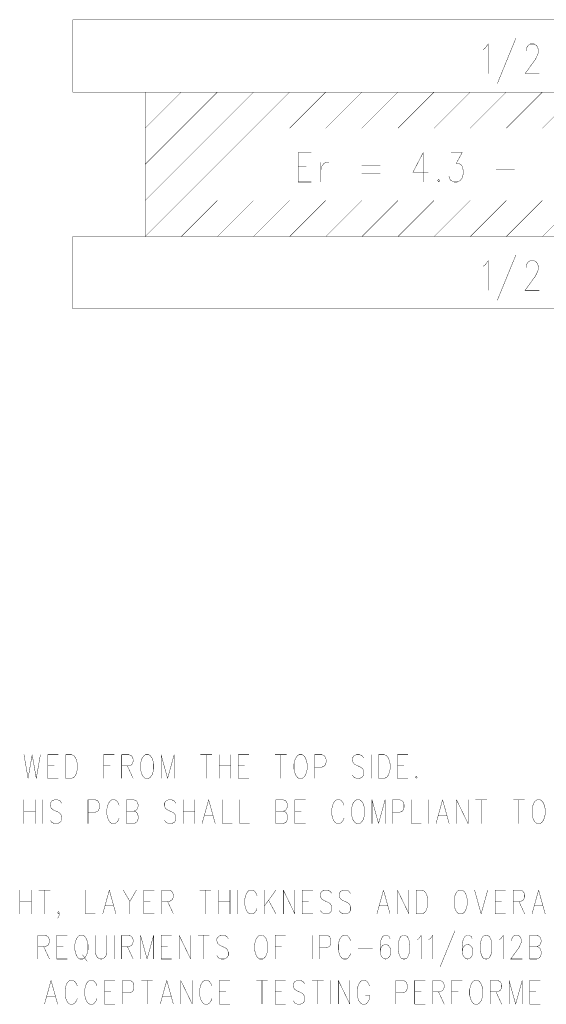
# Model space of a CAD drawing. Extents: x 0 to 34, y 0 to 22.
# Tile 30 of 33: x 21.6 to 23.1, y 10.7 to 13.5. Entities that reach past the tile are written whole.
import ezdxf

# ---------------------------------------------------------------- set-up
doc = ezdxf.new("R2010")
doc.units = 0
doc.header["$MEASUREMENT"] = 0
doc.layers.add('DD_PHO', color=7, linetype='CONTINUOUS')

msp = doc.modelspace()

# ---------------------------------------------------------------- linework, layer by layer
at = {"layer": 'DD_PHO', "const_width": 0.001}
for points in [[(21.7837, 13.4518), (25.9837, 13.4518), (25.9837, 13.2518), (21.7837, 13.2518), (21.7837, 13.4518)], [(22.9193, 13.3694), (22.9249, 13.3733), (22.9335, 13.385), (22.9335, 13.303)], [(23.0102, 13.4007), (22.959, 13.2757)], [(23.0613, 13.385), (23.067, 13.3811), (23.0698, 13.3772), (23.0727, 13.3694), (23.0727, 13.3616), (23.0698, 13.3538), (23.0641, 13.3421), (23.0357, 13.303), (23.0755, 13.303)], [(23.0386, 13.3655), (23.0386, 13.3694), (23.0414, 13.3772), (23.0443, 13.3811), (23.0499, 13.385), (23.0613, 13.385)], [(21.9837, 13.2518), (25.7837, 13.2518), (25.7837, 12.8518), (21.9837, 12.8518), (21.9837, 13.2518)], [(22.0837, 13.2518), (21.9837, 13.1518)], [(22.1837, 13.2518), (21.9837, 13.0518)], [(22.2837, 13.2518), (21.9837, 12.9518)], [(22.3837, 13.2518), (21.9837, 12.8518)], [(22.4837, 13.2518), (22.3837, 13.1518)], [(22.4837, 13.1518), (22.5837, 13.2518)], [(22.5837, 13.1518), (22.6837, 13.2518)], [(22.6837, 13.1518), (22.7837, 13.2518)], [(22.7837, 13.1518), (22.8837, 13.2518)], [(22.8837, 13.1518), (22.9837, 13.2518)], [(22.9837, 13.1518), (23.0837, 13.2518)], [(23.0837, 13.1518), (23.1837, 13.2518)], [(22.4073, 13.085), (22.4073, 13.003)], [(22.4073, 13.085), (22.4443, 13.085)], [(22.7539, 13.085), (22.7255, 13.0303), (22.7681, 13.0303)], [(22.7539, 13.085), (22.7539, 13.003)], [(22.8306, 13.085), (22.8619, 13.085), (22.8448, 13.0538), (22.8533, 13.0538), (22.859, 13.0499), (22.8619, 13.046), (22.8647, 13.0342), (22.8647, 13.0264), (22.8619, 13.0147), (22.8562, 13.0069), (22.8477, 13.003), (22.8391, 13.003), (22.8306, 13.0069), (22.8278, 13.0108), (22.8249, 13.0186)], [(22.4698, 13.0577), (22.4698, 13.003)], [(22.4698, 13.0342), (22.4727, 13.046), (22.4783, 13.0538), (22.484, 13.0577), (22.4926, 13.0577)], [(22.4073, 13.046), (22.4301, 13.046)], [(22.5835, 13.0499), (22.6346, 13.0499)], [(22.9556, 13.0382), (23.0068, 13.0382)], [(22.4073, 13.003), (22.4443, 13.003)], [(22.5835, 13.0264), (22.6346, 13.0264)], [(22.7965, 13.0108), (22.7937, 13.0069), (22.7965, 13.003), (22.7994, 13.0069), (22.7965, 13.0108)], [(22.1837, 12.9518), (22.0837, 12.8518)], [(22.1837, 12.8518), (22.2837, 12.9518)], [(22.2837, 12.8518), (22.3837, 12.9518)], [(22.3837, 12.8518), (22.4837, 12.9518)], [(22.4837, 12.8518), (22.5837, 12.9518)], [(22.5837, 12.8518), (22.6837, 12.9518)], [(22.6837, 12.8518), (22.7837, 12.9518)], [(22.7837, 12.8518), (22.8837, 12.9518)], [(22.8837, 12.8518), (22.9837, 12.9518)], [(22.9837, 12.8518), (23.0837, 12.9518)], [(23.0837, 12.8518), (23.1837, 12.9518)], [(21.7837, 12.8518), (25.9837, 12.8518), (25.9837, 12.6518), (21.7837, 12.6518), (21.7837, 12.8518)], [(22.9193, 12.7694), (22.9249, 12.7733), (22.9335, 12.785), (22.9335, 12.703)], [(23.0102, 12.8007), (22.959, 12.6757)], [(23.0613, 12.785), (23.067, 12.7811), (23.0698, 12.7772), (23.0727, 12.7694), (23.0727, 12.7616), (23.0698, 12.7538), (23.0641, 12.7421), (23.0357, 12.703), (23.0755, 12.703)], [(23.0386, 12.7655), (23.0386, 12.7694), (23.0414, 12.7772), (23.0443, 12.7811), (23.0499, 12.785), (23.0613, 12.785)], [(21.6482, 11.4175), (21.6596, 11.3518)], [(21.6709, 11.4175), (21.6596, 11.3518)], [(21.6709, 11.4175), (21.6823, 11.3518)], [(21.6937, 11.4175), (21.6823, 11.3518)], [(21.7141, 11.4175), (21.7141, 11.3518)], [(21.7141, 11.4175), (21.7437, 11.4175)], [(21.7641, 11.4175), (21.7641, 11.3518)], [(21.7641, 11.4175), (21.78, 11.4175)], [(21.78, 11.4175), (21.7869, 11.4143), (21.7914, 11.4081), (21.7937, 11.4018), (21.7959, 11.3925)], [(21.8687, 11.4175), (21.8687, 11.3518)], [(21.8687, 11.4175), (21.8982, 11.4175)], [(21.9187, 11.4175), (21.9187, 11.3518)], [(21.9187, 11.4175), (21.9391, 11.4175)], [(21.9391, 11.4175), (21.9459, 11.4143), (21.9482, 11.4112)], [(21.9482, 11.4112), (21.9505, 11.405)], [(21.9505, 11.3987), (21.9482, 11.3925)], [(21.9505, 11.405), (21.9505, 11.3987)], [(21.9846, 11.4175), (21.98, 11.4143), (21.9755, 11.4081), (21.9732, 11.4018), (21.9709, 11.3925)], [(21.9937, 11.4175), (21.9846, 11.4175)], [(22.0073, 11.3925), (22.005, 11.4018), (22.0028, 11.4081), (21.9982, 11.4143), (21.9937, 11.4175)], [(22.0278, 11.4175), (22.0278, 11.3518)], [(22.0278, 11.4175), (22.0459, 11.3518)], [(22.0641, 11.4175), (22.0459, 11.3518)], [(22.0641, 11.4175), (22.0641, 11.3518)], [(22.1369, 11.4175), (22.1687, 11.4175)], [(22.1528, 11.4175), (22.1528, 11.3518)], [(22.1891, 11.4175), (22.1891, 11.3518)], [(22.2209, 11.4175), (22.2209, 11.3518)], [(22.2414, 11.4175), (22.2414, 11.3518)], [(22.2414, 11.4175), (22.2709, 11.4175)], [(22.3437, 11.4175), (22.3755, 11.4175)], [(22.3596, 11.4175), (22.3596, 11.3518)], [(22.4096, 11.4175), (22.405, 11.4143), (22.4005, 11.4081), (22.3982, 11.4018), (22.3959, 11.3925)], [(22.4187, 11.4175), (22.4096, 11.4175)], [(22.4323, 11.3925), (22.43, 11.4018), (22.4278, 11.4081), (22.4232, 11.4143), (22.4187, 11.4175)], [(22.4528, 11.4175), (22.4528, 11.3518)], [(22.4528, 11.4175), (22.4732, 11.4175)], [(22.4732, 11.4175), (22.48, 11.4143), (22.4823, 11.4112)], [(22.4846, 11.405), (22.4846, 11.3956), (22.4823, 11.3893), (22.48, 11.3862)], [(22.4823, 11.4112), (22.4846, 11.405)], [(22.5687, 11.4175), (22.5619, 11.4143), (22.5573, 11.4081), (22.5573, 11.4018), (22.5596, 11.3956), (22.5619, 11.3925)], [(22.5778, 11.4175), (22.5687, 11.4175)], [(22.5891, 11.4081), (22.5846, 11.4143), (22.5778, 11.4175)], [(22.6096, 11.4175), (22.6096, 11.3518)], [(22.63, 11.4175), (22.63, 11.3518)], [(22.63, 11.4175), (22.6459, 11.4175)], [(22.6459, 11.4175), (22.6528, 11.4143), (22.6573, 11.4081), (22.6596, 11.4018), (22.6619, 11.3925)], [(22.6823, 11.4175), (22.6823, 11.3518)], [(22.6823, 11.4175), (22.7119, 11.4175)], [(21.7141, 11.3862), (21.7323, 11.3862)], [(21.7937, 11.3675), (21.7914, 11.3612)], [(21.7959, 11.3925), (21.7959, 11.3768), (21.7937, 11.3675)], [(21.8687, 11.3862), (21.8869, 11.3862)], [(21.9391, 11.3862), (21.9187, 11.3862)], [(21.9346, 11.3862), (21.9505, 11.3518)], [(21.9482, 11.3925), (21.9459, 11.3893), (21.9391, 11.3862)], [(21.9709, 11.3925), (21.9709, 11.3768), (21.9732, 11.3675)], [(21.9732, 11.3675), (21.9755, 11.3612)], [(22.0028, 11.3612), (22.005, 11.3675)], [(22.005, 11.3675), (22.0073, 11.3768), (22.0073, 11.3925)], [(22.1891, 11.3862), (22.2209, 11.3862)], [(22.2414, 11.3862), (22.2596, 11.3862)], [(22.3959, 11.3925), (22.3959, 11.3768), (22.3982, 11.3675)], [(22.3982, 11.3675), (22.4005, 11.3612)], [(22.4278, 11.3612), (22.43, 11.3675)], [(22.43, 11.3675), (22.4323, 11.3768), (22.4323, 11.3925)], [(22.48, 11.3862), (22.4732, 11.3831), (22.4528, 11.3831)], [(22.5619, 11.3925), (22.5664, 11.3893), (22.58, 11.3831), (22.5846, 11.38)], [(22.5846, 11.38), (22.5869, 11.3768), (22.5891, 11.3706), (22.5891, 11.3612)], [(22.6596, 11.3675), (22.6573, 11.3612)], [(22.6619, 11.3925), (22.6619, 11.3768), (22.6596, 11.3675)], [(22.6823, 11.3862), (22.7005, 11.3862)], [(21.7141, 11.3518), (21.7437, 11.3518)], [(21.7869, 11.355), (21.78, 11.3518), (21.7641, 11.3518)], [(21.7914, 11.3612), (21.7869, 11.355)], [(21.9755, 11.3612), (21.98, 11.355)], [(21.98, 11.355), (21.9846, 11.3518), (21.9937, 11.3518), (21.9982, 11.355)], [(21.9982, 11.355), (22.0028, 11.3612)], [(22.2414, 11.3518), (22.2709, 11.3518)], [(22.4005, 11.3612), (22.405, 11.355)], [(22.405, 11.355), (22.4096, 11.3518), (22.4187, 11.3518), (22.4232, 11.355)], [(22.4232, 11.355), (22.4278, 11.3612)], [(22.5619, 11.355), (22.5573, 11.3612)], [(22.5846, 11.355), (22.5778, 11.3518), (22.5687, 11.3518), (22.5619, 11.355)], [(22.5891, 11.3612), (22.5846, 11.355)], [(22.6528, 11.355), (22.6459, 11.3518), (22.63, 11.3518)], [(22.6573, 11.3612), (22.6528, 11.355)], [(22.6823, 11.3518), (22.7119, 11.3518)], [(22.7346, 11.3581), (22.7323, 11.355)], [(22.7323, 11.355), (22.7346, 11.3518), (22.7369, 11.355)], [(22.7369, 11.355), (22.7346, 11.3581)], [(21.6482, 11.2925), (21.6482, 11.2268)], [(21.68, 11.2925), (21.68, 11.2268)], [(21.7005, 11.2925), (21.7005, 11.2268)], [(21.7323, 11.2925), (21.7255, 11.2893), (21.7209, 11.2831), (21.7209, 11.2768), (21.7232, 11.2706), (21.7255, 11.2675)], [(21.7414, 11.2925), (21.7323, 11.2925)], [(21.7528, 11.2831), (21.7482, 11.2893), (21.7414, 11.2925)], [(21.8255, 11.2925), (21.8255, 11.2268)], [(21.8255, 11.2925), (21.8459, 11.2925)], [(21.8459, 11.2925), (21.8528, 11.2893), (21.855, 11.2862)], [(21.855, 11.2862), (21.8573, 11.28)], [(21.8914, 11.2925), (21.8869, 11.2893), (21.8823, 11.2831), (21.88, 11.2768), (21.8778, 11.2675)], [(21.9005, 11.2925), (21.8914, 11.2925)], [(21.9119, 11.2768), (21.9096, 11.2831), (21.905, 11.2893), (21.9005, 11.2925)], [(21.9323, 11.2925), (21.9323, 11.2268)], [(21.9323, 11.2925), (21.9528, 11.2925)], [(21.9528, 11.2925), (21.9596, 11.2893), (21.9619, 11.2862)], [(21.9619, 11.2862), (21.9641, 11.28)], [(22.0482, 11.2925), (22.0414, 11.2893), (22.0369, 11.2831), (22.0369, 11.2768), (22.0391, 11.2706), (22.0414, 11.2675)], [(22.0573, 11.2925), (22.0482, 11.2925)], [(22.0687, 11.2831), (22.0641, 11.2893), (22.0573, 11.2925)], [(22.0891, 11.2925), (22.0891, 11.2268)], [(22.1209, 11.2925), (22.1209, 11.2268)], [(22.1596, 11.2925), (22.1414, 11.2268)], [(22.1596, 11.2925), (22.1778, 11.2268)], [(22.1982, 11.2925), (22.1982, 11.2268), (22.2255, 11.2268)], [(22.2459, 11.2925), (22.2459, 11.2268), (22.2732, 11.2268)], [(22.3459, 11.2925), (22.3459, 11.2268)], [(22.3459, 11.2925), (22.3664, 11.2925)], [(22.3664, 11.2925), (22.3732, 11.2893), (22.3755, 11.2862)], [(22.3755, 11.2862), (22.3778, 11.28)], [(22.3982, 11.2925), (22.3982, 11.2268)], [(22.3982, 11.2925), (22.4278, 11.2925)], [(22.5141, 11.2925), (22.5096, 11.2893), (22.505, 11.2831), (22.5028, 11.2768), (22.5005, 11.2675)], [(22.5232, 11.2925), (22.5141, 11.2925)], [(22.5346, 11.2768), (22.5323, 11.2831), (22.5278, 11.2893), (22.5232, 11.2925)], [(22.5687, 11.2925), (22.5641, 11.2893), (22.5596, 11.2831), (22.5573, 11.2768), (22.555, 11.2675)], [(22.5778, 11.2925), (22.5687, 11.2925)], [(22.5914, 11.2675), (22.5891, 11.2768), (22.5869, 11.2831), (22.5823, 11.2893), (22.5778, 11.2925)], [(22.6119, 11.2925), (22.6119, 11.2268)], [(22.6119, 11.2925), (22.63, 11.2268)], [(22.6482, 11.2925), (22.63, 11.2268)], [(22.6482, 11.2925), (22.6482, 11.2268)], [(22.6687, 11.2925), (22.6687, 11.2268)], [(22.6687, 11.2925), (22.6891, 11.2925)], [(22.6891, 11.2925), (22.6959, 11.2893), (22.6982, 11.2862)], [(22.6982, 11.2862), (22.7005, 11.28)], [(22.7209, 11.2925), (22.7209, 11.2268), (22.7482, 11.2268)], [(22.7687, 11.2925), (22.7687, 11.2268)], [(22.8073, 11.2925), (22.7891, 11.2268)], [(22.8073, 11.2925), (22.8255, 11.2268)], [(22.8459, 11.2925), (22.8459, 11.2268)], [(22.8459, 11.2925), (22.8778, 11.2268)], [(22.8778, 11.2925), (22.8778, 11.2268)], [(22.8982, 11.2925), (22.93, 11.2925)], [(22.9141, 11.2925), (22.9141, 11.2268)], [(23.0028, 11.2925), (23.0346, 11.2925)], [(23.0187, 11.2925), (23.0187, 11.2268)], [(23.0687, 11.2925), (23.0641, 11.2893), (23.0596, 11.2831), (23.0573, 11.2768), (23.055, 11.2675)], [(23.0778, 11.2925), (23.0687, 11.2925)], [(23.0914, 11.2675), (23.0891, 11.2768), (23.0869, 11.2831), (23.0823, 11.2893), (23.0778, 11.2925)], [(21.6482, 11.2612), (21.68, 11.2612)], [(21.7255, 11.2675), (21.73, 11.2643), (21.7437, 11.2581), (21.7482, 11.255)], [(21.8528, 11.2612), (21.8459, 11.2581), (21.8255, 11.2581)], [(21.8573, 11.28), (21.8573, 11.2706), (21.855, 11.2643), (21.8528, 11.2612)], [(21.8778, 11.2675), (21.8778, 11.2518), (21.88, 11.2425)], [(21.9323, 11.2612), (21.9528, 11.2612)], [(21.9619, 11.2675), (21.9596, 11.2643), (21.9528, 11.2612)], [(21.9528, 11.2612), (21.9596, 11.2581), (21.9619, 11.255)], [(21.9641, 11.2737), (21.9619, 11.2675)], [(21.9641, 11.28), (21.9641, 11.2737)], [(22.0414, 11.2675), (22.0459, 11.2643), (22.0596, 11.2581), (22.0641, 11.255)], [(22.0891, 11.2612), (22.1209, 11.2612)], [(22.3459, 11.2612), (22.3664, 11.2612)], [(22.3755, 11.2675), (22.3732, 11.2643), (22.3664, 11.2612)], [(22.3664, 11.2612), (22.3732, 11.2581), (22.3755, 11.255)], [(22.3778, 11.2737), (22.3755, 11.2675)], [(22.3778, 11.28), (22.3778, 11.2737)], [(22.3982, 11.2612), (22.4164, 11.2612)], [(22.5005, 11.2675), (22.5005, 11.2518), (22.5028, 11.2425)], [(22.555, 11.2675), (22.555, 11.2518), (22.5573, 11.2425)], [(22.5891, 11.2425), (22.5914, 11.2518), (22.5914, 11.2675)], [(22.6959, 11.2612), (22.6891, 11.2581), (22.6687, 11.2581)], [(22.7005, 11.28), (22.7005, 11.2706), (22.6982, 11.2643), (22.6959, 11.2612)], [(23.055, 11.2675), (23.055, 11.2518), (23.0573, 11.2425)], [(23.0891, 11.2425), (23.0914, 11.2518), (23.0914, 11.2675)], [(21.7255, 11.23), (21.7209, 11.2362)], [(21.7482, 11.255), (21.7505, 11.2518), (21.7528, 11.2456), (21.7528, 11.2362)], [(21.7528, 11.2362), (21.7482, 11.23)], [(21.88, 11.2425), (21.8823, 11.2362)], [(21.8823, 11.2362), (21.8869, 11.23)], [(21.905, 11.23), (21.9096, 11.2362)], [(21.9096, 11.2362), (21.9119, 11.2425)], [(21.9641, 11.2487), (21.9641, 11.2393), (21.9619, 11.2331), (21.9596, 11.23)], [(21.9619, 11.255), (21.9641, 11.2487)], [(22.0414, 11.23), (22.0369, 11.2362)], [(22.0641, 11.255), (22.0664, 11.2518), (22.0687, 11.2456), (22.0687, 11.2362)], [(22.0687, 11.2362), (22.0641, 11.23)], [(22.1482, 11.2487), (22.1709, 11.2487)], [(22.3778, 11.2487), (22.3778, 11.2393), (22.3755, 11.2331), (22.3732, 11.23)], [(22.3755, 11.255), (22.3778, 11.2487)], [(22.5028, 11.2425), (22.505, 11.2362)], [(22.505, 11.2362), (22.5096, 11.23)], [(22.5278, 11.23), (22.5323, 11.2362)], [(22.5323, 11.2362), (22.5346, 11.2425)], [(22.5573, 11.2425), (22.5596, 11.2362)], [(22.5596, 11.2362), (22.5641, 11.23)], [(22.5823, 11.23), (22.5869, 11.2362)], [(22.5869, 11.2362), (22.5891, 11.2425)], [(22.7959, 11.2487), (22.8187, 11.2487)], [(23.0573, 11.2425), (23.0596, 11.2362)], [(23.0596, 11.2362), (23.0641, 11.23)], [(23.0823, 11.23), (23.0869, 11.2362)], [(23.0869, 11.2362), (23.0891, 11.2425)], [(21.7482, 11.23), (21.7414, 11.2268), (21.7323, 11.2268), (21.7255, 11.23)], [(21.8869, 11.23), (21.8914, 11.2268), (21.9005, 11.2268), (21.905, 11.23)], [(21.9596, 11.23), (21.9528, 11.2268), (21.9323, 11.2268)], [(22.0641, 11.23), (22.0573, 11.2268), (22.0482, 11.2268), (22.0414, 11.23)], [(22.3732, 11.23), (22.3664, 11.2268), (22.3459, 11.2268)], [(22.3982, 11.2268), (22.4278, 11.2268)], [(22.5096, 11.23), (22.5141, 11.2268), (22.5232, 11.2268), (22.5278, 11.23)], [(22.5641, 11.23), (22.5687, 11.2268), (22.5778, 11.2268), (22.5823, 11.23)], [(23.0641, 11.23), (23.0687, 11.2268), (23.0778, 11.2268), (23.0823, 11.23)], [(21.6369, 11.0425), (21.6369, 10.9768)], [(21.6687, 11.0425), (21.6687, 10.9768)], [(21.6891, 11.0425), (21.7209, 11.0425)], [(21.705, 11.0425), (21.705, 10.9768)], [(21.8187, 11.0425), (21.8187, 10.9768), (21.8459, 10.9768)], [(21.8846, 11.0425), (21.8664, 10.9768)], [(21.8846, 11.0425), (21.9028, 10.9768)], [(21.9232, 11.0425), (21.9414, 11.0112)], [(21.9596, 11.0425), (21.9414, 11.0112)], [(21.98, 11.0425), (21.98, 10.9768)], [(21.98, 11.0425), (22.0096, 11.0425)], [(22.03, 11.0425), (22.03, 10.9768)], [(22.03, 11.0425), (22.0505, 11.0425)], [(22.0505, 11.0425), (22.0573, 11.0393), (22.0596, 11.0362)], [(22.1346, 11.0425), (22.1664, 11.0425)], [(22.1505, 11.0425), (22.1505, 10.9768)], [(22.1869, 11.0425), (22.1869, 10.9768)], [(22.2187, 11.0425), (22.2187, 10.9768)], [(22.2391, 11.0425), (22.2391, 10.9768)], [(22.2732, 11.0425), (22.2687, 11.0393), (22.2641, 11.0331), (22.2619, 11.0268), (22.2596, 11.0175)], [(22.2823, 11.0425), (22.2732, 11.0425)], [(22.2937, 11.0268), (22.2914, 11.0331), (22.2869, 11.0393), (22.2823, 11.0425)], [(22.3141, 11.0425), (22.3141, 10.9768)], [(22.3459, 11.0425), (22.3141, 10.9987)], [(22.3664, 11.0425), (22.3664, 10.9768)], [(22.3664, 11.0425), (22.3982, 10.9768)], [(22.3982, 11.0425), (22.3982, 10.9768)], [(22.4187, 11.0425), (22.4187, 10.9768)], [(22.4187, 11.0425), (22.4482, 11.0425)], [(22.48, 11.0425), (22.4732, 11.0393), (22.4687, 11.0331), (22.4687, 11.0268), (22.4709, 11.0206), (22.4732, 11.0175)], [(22.4891, 11.0425), (22.48, 11.0425)], [(22.5005, 11.0331), (22.4959, 11.0393), (22.4891, 11.0425)], [(22.5323, 11.0425), (22.5255, 11.0393), (22.5209, 11.0331), (22.5209, 11.0268), (22.5232, 11.0206), (22.5255, 11.0175)], [(22.5414, 11.0425), (22.5323, 11.0425)], [(22.5528, 11.0331), (22.5482, 11.0393), (22.5414, 11.0425)], [(22.6437, 11.0425), (22.6255, 10.9768)], [(22.6437, 11.0425), (22.6619, 10.9768)], [(22.6823, 11.0425), (22.6823, 10.9768)], [(22.6823, 11.0425), (22.7141, 10.9768)], [(22.7141, 11.0425), (22.7141, 10.9768)], [(22.7346, 11.0425), (22.7346, 10.9768)], [(22.7346, 11.0425), (22.7505, 11.0425)], [(22.7505, 11.0425), (22.7573, 11.0393), (22.7619, 11.0331), (22.7641, 11.0268), (22.7664, 11.0175)], [(22.8528, 11.0425), (22.8482, 11.0393), (22.8437, 11.0331), (22.8414, 11.0268), (22.8391, 11.0175)], [(22.8619, 11.0425), (22.8528, 11.0425)], [(22.8755, 11.0175), (22.8732, 11.0268), (22.8709, 11.0331), (22.8664, 11.0393), (22.8619, 11.0425)], [(22.8959, 11.0425), (22.9141, 10.9768)], [(22.9323, 11.0425), (22.9141, 10.9768)], [(22.9528, 11.0425), (22.9528, 10.9768)], [(22.9528, 11.0425), (22.9823, 11.0425)], [(23.0028, 11.0425), (23.0028, 10.9768)], [(23.0028, 11.0425), (23.0232, 11.0425)], [(23.0232, 11.0425), (23.03, 11.0393), (23.0323, 11.0362)], [(23.0732, 11.0425), (23.055, 10.9768)], [(23.0732, 11.0425), (23.0914, 10.9768)], [(22.0596, 11.0175), (22.0573, 11.0143), (22.0505, 11.0112)], [(22.0596, 11.0362), (22.0619, 11.03)], [(22.0619, 11.0237), (22.0596, 11.0175)], [(22.0619, 11.03), (22.0619, 11.0237)], [(22.2596, 11.0175), (22.2596, 11.0018), (22.2619, 10.9925)], [(22.3255, 11.0143), (22.3459, 10.9768)], [(22.4732, 11.0175), (22.4778, 11.0143), (22.4914, 11.0081), (22.4959, 11.005)], [(22.5255, 11.0175), (22.53, 11.0143), (22.5437, 11.0081), (22.5482, 11.005)], [(22.7664, 11.0175), (22.7664, 11.0018), (22.7641, 10.9925)], [(22.8391, 11.0175), (22.8391, 11.0018), (22.8414, 10.9925)], [(22.8732, 10.9925), (22.8755, 11.0018), (22.8755, 11.0175)], [(23.0323, 11.0175), (23.03, 11.0143), (23.0232, 11.0112)], [(23.0323, 11.0362), (23.0346, 11.03)], [(23.0346, 11.0237), (23.0323, 11.0175)], [(23.0346, 11.03), (23.0346, 11.0237)], [(21.6369, 11.0112), (21.6687, 11.0112)], [(21.8732, 10.9987), (21.8959, 10.9987)], [(21.9414, 11.0112), (21.9414, 10.9768)], [(21.98, 11.0112), (21.9982, 11.0112)], [(22.0505, 11.0112), (22.03, 11.0112)], [(22.0459, 11.0112), (22.0619, 10.9768)], [(22.1869, 11.0112), (22.2187, 11.0112)], [(22.2619, 10.9925), (22.2641, 10.9862)], [(22.2641, 10.9862), (22.2687, 10.98)], [(22.2869, 10.98), (22.2914, 10.9862)], [(22.2914, 10.9862), (22.2937, 10.9925)], [(22.4187, 11.0112), (22.4369, 11.0112)], [(22.4732, 10.98), (22.4687, 10.9862)], [(22.4959, 11.005), (22.4982, 11.0018), (22.5005, 10.9956), (22.5005, 10.9862)], [(22.5005, 10.9862), (22.4959, 10.98)], [(22.5255, 10.98), (22.5209, 10.9862)], [(22.5482, 11.005), (22.5505, 11.0018), (22.5528, 10.9956), (22.5528, 10.9862)], [(22.5528, 10.9862), (22.5482, 10.98)], [(22.6323, 10.9987), (22.655, 10.9987)], [(22.7619, 10.9862), (22.7573, 10.98)], [(22.7641, 10.9925), (22.7619, 10.9862)], [(22.8414, 10.9925), (22.8437, 10.9862)], [(22.8437, 10.9862), (22.8482, 10.98)], [(22.8664, 10.98), (22.8709, 10.9862)], [(22.8709, 10.9862), (22.8732, 10.9925)], [(22.9528, 11.0112), (22.9709, 11.0112)], [(23.0232, 11.0112), (23.0028, 11.0112)], [(23.0187, 11.0112), (23.0346, 10.9768)], [(23.0619, 10.9987), (23.0846, 10.9987)], [(21.7414, 10.98), (21.7437, 10.9831), (21.7459, 10.98)], [(21.7459, 10.98), (21.7437, 10.9768), (21.7414, 10.98)], [(21.7437, 10.9674), (21.7414, 10.9643)], [(21.7459, 10.9737), (21.7437, 10.9674)], [(21.7459, 10.98), (21.7459, 10.9737)], [(21.98, 10.9768), (22.0096, 10.9768)], [(22.2687, 10.98), (22.2732, 10.9768), (22.2823, 10.9768), (22.2869, 10.98)], [(22.4187, 10.9768), (22.4482, 10.9768)], [(22.4959, 10.98), (22.4891, 10.9768), (22.48, 10.9768), (22.4732, 10.98)], [(22.5482, 10.98), (22.5414, 10.9768), (22.5323, 10.9768), (22.5255, 10.98)], [(22.7573, 10.98), (22.7505, 10.9768), (22.7346, 10.9768)], [(22.8482, 10.98), (22.8528, 10.9768), (22.8619, 10.9768), (22.8664, 10.98)], [(22.9528, 10.9768), (22.9823, 10.9768)], [(21.6869, 10.9175), (21.6869, 10.8518)], [(21.6869, 10.9175), (21.7073, 10.9175)], [(21.7073, 10.9175), (21.7141, 10.9143), (21.7164, 10.9112)], [(21.7164, 10.9112), (21.7187, 10.905)], [(21.7187, 10.905), (21.7187, 10.8987)], [(21.7391, 10.9175), (21.7391, 10.8518)], [(21.7391, 10.9175), (21.7687, 10.9175)], [(21.8028, 10.9175), (21.7982, 10.9143), (21.7937, 10.9081), (21.7914, 10.9018), (21.7891, 10.8925)], [(21.8119, 10.9175), (21.8028, 10.9175)], [(21.8255, 10.8925), (21.8232, 10.9018), (21.8209, 10.9081), (21.8164, 10.9143), (21.8119, 10.9175)], [(21.8459, 10.9175), (21.8459, 10.8706), (21.8482, 10.8612)], [(21.8755, 10.8612), (21.8778, 10.8706), (21.8778, 10.9175)], [(21.8982, 10.9175), (21.8982, 10.8518)], [(21.9187, 10.9175), (21.9187, 10.8518)], [(21.9187, 10.9175), (21.9391, 10.9175)], [(21.9391, 10.9175), (21.9459, 10.9143), (21.9482, 10.9112)], [(21.9482, 10.9112), (21.9505, 10.905)], [(21.9505, 10.905), (21.9505, 10.8987)], [(21.9709, 10.9175), (21.9709, 10.8518)], [(21.9709, 10.9175), (21.9891, 10.8518)], [(22.0073, 10.9175), (21.9891, 10.8518)], [(22.0073, 10.9175), (22.0073, 10.8518)], [(22.0278, 10.9175), (22.0278, 10.8518)], [(22.0278, 10.9175), (22.0573, 10.9175)], [(22.0778, 10.9175), (22.0778, 10.8518)], [(22.0778, 10.9175), (22.1096, 10.8518)], [(22.1096, 10.9175), (22.1096, 10.8518)], [(22.13, 10.9175), (22.1619, 10.9175)], [(22.1459, 10.9175), (22.1459, 10.8518)], [(22.1937, 10.9175), (22.1869, 10.9143), (22.1823, 10.9081), (22.1823, 10.9018), (22.1846, 10.8956), (22.1869, 10.8925)], [(22.2028, 10.9175), (22.1937, 10.9175)], [(22.2141, 10.9081), (22.2096, 10.9143), (22.2028, 10.9175)], [(22.3005, 10.9175), (22.2959, 10.9143), (22.2914, 10.9081), (22.2891, 10.9018), (22.2869, 10.8925)], [(22.3096, 10.9175), (22.3005, 10.9175)], [(22.3232, 10.8925), (22.3209, 10.9018), (22.3187, 10.9081), (22.3141, 10.9143), (22.3096, 10.9175)], [(22.3437, 10.9175), (22.3437, 10.8518)], [(22.3437, 10.9175), (22.3732, 10.9175)], [(22.4459, 10.9175), (22.4459, 10.8518)], [(22.4664, 10.9175), (22.4664, 10.8518)], [(22.4664, 10.9175), (22.4869, 10.9175)], [(22.4869, 10.9175), (22.4937, 10.9143), (22.4959, 10.9112)], [(22.4982, 10.905), (22.4982, 10.8956), (22.4959, 10.8893), (22.4937, 10.8862)], [(22.4959, 10.9112), (22.4982, 10.905)], [(22.5323, 10.9175), (22.5278, 10.9143), (22.5232, 10.9081), (22.5209, 10.9018), (22.5187, 10.8925)], [(22.5414, 10.9175), (22.5323, 10.9175)], [(22.5528, 10.9018), (22.5505, 10.9081), (22.5459, 10.9143), (22.5414, 10.9175)], [(22.6369, 10.905), (22.6346, 10.8893), (22.6346, 10.8737)], [(22.6482, 10.9175), (22.6414, 10.9143), (22.6369, 10.905)], [(22.6528, 10.9175), (22.6482, 10.9175)], [(22.6619, 10.9081), (22.6596, 10.9143), (22.6528, 10.9175)], [(22.6869, 10.905), (22.6846, 10.8893), (22.6846, 10.88)], [(22.6982, 10.9175), (22.6914, 10.9143), (22.6869, 10.905)], [(22.7028, 10.9175), (22.6982, 10.9175)], [(22.7141, 10.905), (22.7096, 10.9143), (22.7028, 10.9175)], [(22.7164, 10.88), (22.7164, 10.8893), (22.7141, 10.905)], [(22.7369, 10.905), (22.7414, 10.9081), (22.7482, 10.9175)], [(22.7482, 10.9175), (22.7482, 10.8518)], [(22.7687, 10.905), (22.7732, 10.9081), (22.78, 10.9175)], [(22.78, 10.9175), (22.78, 10.8518)], [(22.8414, 10.93), (22.8005, 10.8299)], [(22.8641, 10.905), (22.8619, 10.8893), (22.8619, 10.8737)], [(22.8755, 10.9175), (22.8687, 10.9143), (22.8641, 10.905)], [(22.88, 10.9175), (22.8755, 10.9175)], [(22.8891, 10.9081), (22.8869, 10.9143), (22.88, 10.9175)], [(22.9141, 10.905), (22.9119, 10.8893), (22.9119, 10.88)], [(22.9255, 10.9175), (22.9187, 10.9143), (22.9141, 10.905)], [(22.93, 10.9175), (22.9255, 10.9175)], [(22.9414, 10.905), (22.9369, 10.9143), (22.93, 10.9175)], [(22.9437, 10.88), (22.9437, 10.8893), (22.9414, 10.905)], [(22.9641, 10.905), (22.9687, 10.9081), (22.9755, 10.9175)], [(22.9755, 10.9175), (22.9755, 10.8518)], [(22.9982, 10.905), (23.0005, 10.9112)], [(22.9982, 10.9018), (22.9982, 10.905)], [(23.0005, 10.9112), (23.0028, 10.9143), (23.0073, 10.9175)], [(23.0073, 10.9175), (23.0164, 10.9175)], [(23.0164, 10.9175), (23.0209, 10.9143), (23.0232, 10.9112)], [(23.0232, 10.9112), (23.0255, 10.905)], [(23.0255, 10.905), (23.0255, 10.8987)], [(23.0482, 10.9175), (23.0482, 10.8518)], [(23.0482, 10.9175), (23.0687, 10.9175)], [(23.0687, 10.9175), (23.0755, 10.9143), (23.0778, 10.9112)], [(23.0778, 10.9112), (23.08, 10.905)], [(23.08, 10.905), (23.08, 10.8987)], [(21.7073, 10.8862), (21.6869, 10.8862)], [(21.7028, 10.8862), (21.7187, 10.8518)], [(21.7164, 10.8925), (21.7141, 10.8893), (21.7073, 10.8862)], [(21.7187, 10.8987), (21.7164, 10.8925)], [(21.7391, 10.8862), (21.7573, 10.8862)], [(21.7891, 10.8925), (21.7891, 10.8768), (21.7914, 10.8675)], [(21.8232, 10.8675), (21.8255, 10.8768), (21.8255, 10.8925)], [(21.9391, 10.8862), (21.9187, 10.8862)], [(21.9346, 10.8862), (21.9505, 10.8518)], [(21.9482, 10.8925), (21.9459, 10.8893), (21.9391, 10.8862)], [(21.9505, 10.8987), (21.9482, 10.8925)], [(22.0278, 10.8862), (22.0459, 10.8862)], [(22.1869, 10.8925), (22.1914, 10.8893), (22.205, 10.8831), (22.2096, 10.88)], [(22.2096, 10.88), (22.2119, 10.8768), (22.2141, 10.8706), (22.2141, 10.8612)], [(22.2869, 10.8925), (22.2869, 10.8768), (22.2891, 10.8675)], [(22.3209, 10.8675), (22.3232, 10.8768), (22.3232, 10.8925)], [(22.3437, 10.8862), (22.3619, 10.8862)], [(22.4937, 10.8862), (22.4869, 10.8831), (22.4664, 10.8831)], [(22.5187, 10.8925), (22.5187, 10.8768), (22.5209, 10.8675)], [(22.5732, 10.88), (22.6141, 10.88)], [(22.6482, 10.8925), (22.6414, 10.8893), (22.6369, 10.8831), (22.6346, 10.8737)], [(22.6505, 10.8925), (22.6482, 10.8925)], [(22.6641, 10.8737), (22.6619, 10.8831), (22.6573, 10.8893), (22.6505, 10.8925)], [(22.6846, 10.88), (22.6869, 10.8643), (22.6914, 10.855)], [(22.7096, 10.855), (22.7141, 10.8643), (22.7164, 10.88)], [(22.8755, 10.8925), (22.8687, 10.8893), (22.8641, 10.8831), (22.8619, 10.8737)], [(22.8778, 10.8925), (22.8755, 10.8925)], [(22.8914, 10.8737), (22.8891, 10.8831), (22.8846, 10.8893), (22.8778, 10.8925)], [(22.9119, 10.88), (22.9141, 10.8643), (22.9187, 10.855)], [(22.9369, 10.855), (22.9414, 10.8643), (22.9437, 10.88)], [(23.0232, 10.8925), (23.0187, 10.8831), (22.9959, 10.8518), (23.0278, 10.8518)], [(23.0255, 10.8987), (23.0232, 10.8925)], [(23.0482, 10.8862), (23.0687, 10.8862)], [(23.0778, 10.8925), (23.0755, 10.8893), (23.0687, 10.8862)], [(23.0687, 10.8862), (23.0755, 10.8831), (23.0778, 10.88)], [(23.08, 10.8987), (23.0778, 10.8925)], [(23.0778, 10.88), (23.08, 10.8737)], [(21.7391, 10.8518), (21.7687, 10.8518)], [(21.7914, 10.8675), (21.7937, 10.8612)], [(21.7937, 10.8612), (21.7982, 10.855)], [(21.7982, 10.855), (21.8028, 10.8518), (21.8119, 10.8518), (21.8164, 10.855)], [(21.8096, 10.8643), (21.8232, 10.8456)], [(21.8164, 10.855), (21.8209, 10.8612)], [(21.8209, 10.8612), (21.8232, 10.8675)], [(21.8482, 10.8612), (21.8528, 10.855)], [(21.8528, 10.855), (21.8596, 10.8518), (21.8641, 10.8518), (21.8709, 10.855)], [(21.8709, 10.855), (21.8755, 10.8612)], [(22.0278, 10.8518), (22.0573, 10.8518)], [(22.1869, 10.855), (22.1823, 10.8612)], [(22.2096, 10.855), (22.2028, 10.8518), (22.1937, 10.8518), (22.1869, 10.855)], [(22.2141, 10.8612), (22.2096, 10.855)], [(22.2891, 10.8675), (22.2914, 10.8612)], [(22.2914, 10.8612), (22.2959, 10.855)], [(22.2959, 10.855), (22.3005, 10.8518), (22.3096, 10.8518), (22.3141, 10.855)], [(22.3141, 10.855), (22.3187, 10.8612)], [(22.3187, 10.8612), (22.3209, 10.8675)], [(22.5209, 10.8675), (22.5232, 10.8612)], [(22.5232, 10.8612), (22.5278, 10.855)], [(22.5278, 10.855), (22.5323, 10.8518), (22.5414, 10.8518), (22.5459, 10.855)], [(22.5459, 10.855), (22.5505, 10.8612)], [(22.5505, 10.8612), (22.5528, 10.8675)], [(22.6346, 10.8737), (22.6369, 10.8612)], [(22.6369, 10.8612), (22.6414, 10.855)], [(22.6414, 10.855), (22.6482, 10.8518), (22.6505, 10.8518), (22.6573, 10.855)], [(22.6573, 10.855), (22.6619, 10.8612)], [(22.6619, 10.8612), (22.6641, 10.8706), (22.6641, 10.8737)], [(22.6914, 10.855), (22.6982, 10.8518), (22.7028, 10.8518), (22.7096, 10.855)], [(22.8619, 10.8737), (22.8641, 10.8612)], [(22.8641, 10.8612), (22.8687, 10.855)], [(22.8687, 10.855), (22.8755, 10.8518), (22.8778, 10.8518), (22.8846, 10.855)], [(22.8846, 10.855), (22.8891, 10.8612)], [(22.8891, 10.8612), (22.8914, 10.8706), (22.8914, 10.8737)], [(22.9187, 10.855), (22.9255, 10.8518), (22.93, 10.8518), (22.9369, 10.855)], [(23.0755, 10.855), (23.0687, 10.8518), (23.0482, 10.8518)], [(23.08, 10.8737), (23.08, 10.8643), (23.0778, 10.8581), (23.0755, 10.855)], [(21.7232, 10.7925), (21.705, 10.7268)], [(21.7232, 10.7925), (21.7414, 10.7268)], [(21.7755, 10.7925), (21.7709, 10.7893), (21.7664, 10.7831), (21.7641, 10.7768), (21.7619, 10.7675)], [(21.7619, 10.7675), (21.7619, 10.7518), (21.7641, 10.7425)], [(21.7846, 10.7925), (21.7755, 10.7925)], [(21.7959, 10.7768), (21.7937, 10.7831), (21.7891, 10.7893), (21.7846, 10.7925)], [(21.83, 10.7925), (21.8255, 10.7893), (21.8209, 10.7831), (21.8187, 10.7768), (21.8164, 10.7675)], [(21.8164, 10.7675), (21.8164, 10.7518), (21.8187, 10.7425)], [(21.8391, 10.7925), (21.83, 10.7925)], [(21.8505, 10.7768), (21.8482, 10.7831), (21.8437, 10.7893), (21.8391, 10.7925)], [(21.8709, 10.7925), (21.8709, 10.7268)], [(21.8709, 10.7925), (21.9005, 10.7925)], [(21.9209, 10.7925), (21.9209, 10.7268)], [(21.9209, 10.7925), (21.9414, 10.7925)], [(21.9414, 10.7925), (21.9482, 10.7893), (21.9505, 10.7862)], [(21.9528, 10.78), (21.9528, 10.7706), (21.9505, 10.7643), (21.9482, 10.7612)], [(21.9505, 10.7862), (21.9528, 10.78)], [(21.9732, 10.7925), (22.005, 10.7925)], [(21.9891, 10.7925), (21.9891, 10.7268)], [(22.0437, 10.7925), (22.0255, 10.7268)], [(22.0437, 10.7925), (22.0619, 10.7268)], [(22.0823, 10.7925), (22.0823, 10.7268)], [(22.0823, 10.7925), (22.1141, 10.7268)], [(22.1141, 10.7925), (22.1141, 10.7268)], [(22.1482, 10.7925), (22.1437, 10.7893), (22.1391, 10.7831), (22.1369, 10.7768), (22.1346, 10.7675)], [(22.1346, 10.7675), (22.1346, 10.7518), (22.1369, 10.7425)], [(22.1573, 10.7925), (22.1482, 10.7925)], [(22.1687, 10.7768), (22.1664, 10.7831), (22.1619, 10.7893), (22.1573, 10.7925)], [(22.1891, 10.7925), (22.1891, 10.7268)], [(22.1891, 10.7925), (22.2187, 10.7925)], [(22.2914, 10.7925), (22.3232, 10.7925)], [(22.3073, 10.7925), (22.3073, 10.7268)], [(22.3437, 10.7925), (22.3437, 10.7268)], [(22.3437, 10.7925), (22.3732, 10.7925)], [(22.405, 10.7925), (22.3982, 10.7893), (22.3937, 10.7831), (22.3937, 10.7768), (22.3959, 10.7706), (22.3982, 10.7675)], [(22.3982, 10.7675), (22.4028, 10.7643), (22.4164, 10.7581), (22.4209, 10.755)], [(22.4141, 10.7925), (22.405, 10.7925)], [(22.4255, 10.7831), (22.4209, 10.7893), (22.4141, 10.7925)], [(22.4459, 10.7925), (22.4778, 10.7925)], [(22.4619, 10.7925), (22.4619, 10.7268)], [(22.4982, 10.7925), (22.4982, 10.7268)], [(22.5187, 10.7925), (22.5187, 10.7268)], [(22.5187, 10.7925), (22.5505, 10.7268)], [(22.5505, 10.7925), (22.5505, 10.7268)], [(22.5846, 10.7925), (22.58, 10.7893), (22.5755, 10.7831), (22.5732, 10.7768), (22.5709, 10.7675)], [(22.5709, 10.7675), (22.5709, 10.7518), (22.5732, 10.7425)], [(22.5937, 10.7925), (22.5846, 10.7925)], [(22.605, 10.7768), (22.6028, 10.7831), (22.5982, 10.7893), (22.5937, 10.7925)], [(22.6778, 10.7925), (22.6778, 10.7268)], [(22.6778, 10.7925), (22.6982, 10.7925)], [(22.6982, 10.7925), (22.705, 10.7893), (22.7073, 10.7862)], [(22.7096, 10.78), (22.7096, 10.7706), (22.7073, 10.7643), (22.705, 10.7612)], [(22.7073, 10.7862), (22.7096, 10.78)], [(22.73, 10.7925), (22.73, 10.7268)], [(22.73, 10.7925), (22.7596, 10.7925)], [(22.78, 10.7925), (22.78, 10.7268)], [(22.78, 10.7925), (22.8005, 10.7925)], [(22.8005, 10.7925), (22.8073, 10.7893), (22.8096, 10.7862)], [(22.8096, 10.7675), (22.8073, 10.7643), (22.8005, 10.7612)], [(22.8096, 10.7862), (22.8119, 10.78)], [(22.8119, 10.7737), (22.8096, 10.7675)], [(22.8119, 10.78), (22.8119, 10.7737)], [(22.8323, 10.7925), (22.8323, 10.7268)], [(22.8323, 10.7925), (22.8619, 10.7925)], [(22.8959, 10.7925), (22.8914, 10.7893), (22.8869, 10.7831), (22.8846, 10.7768), (22.8823, 10.7675)], [(22.8823, 10.7675), (22.8823, 10.7518), (22.8846, 10.7425)], [(22.905, 10.7925), (22.8959, 10.7925)], [(22.9187, 10.7675), (22.9164, 10.7768), (22.9141, 10.7831), (22.9096, 10.7893), (22.905, 10.7925)], [(22.9164, 10.7425), (22.9187, 10.7518), (22.9187, 10.7675)], [(22.9391, 10.7925), (22.9391, 10.7268)], [(22.9391, 10.7925), (22.9596, 10.7925)], [(22.9596, 10.7925), (22.9664, 10.7893), (22.9687, 10.7862)], [(22.9687, 10.7675), (22.9664, 10.7643), (22.9596, 10.7612)], [(22.9687, 10.7862), (22.9709, 10.78)], [(22.9709, 10.7737), (22.9687, 10.7675)], [(22.9709, 10.78), (22.9709, 10.7737)], [(22.9914, 10.7925), (22.9914, 10.7268)], [(22.9914, 10.7925), (23.0096, 10.7268)], [(23.0278, 10.7925), (23.0096, 10.7268)], [(23.0278, 10.7925), (23.0278, 10.7268)], [(23.0482, 10.7925), (23.0482, 10.7268)], [(23.0482, 10.7925), (23.0778, 10.7925)], [(21.7119, 10.7487), (21.7346, 10.7487)], [(21.7641, 10.7425), (21.7664, 10.7362)], [(21.7937, 10.7362), (21.7959, 10.7425)], [(21.8187, 10.7425), (21.8209, 10.7362)], [(21.8482, 10.7362), (21.8505, 10.7425)], [(21.8709, 10.7612), (21.8891, 10.7612)], [(21.9482, 10.7612), (21.9414, 10.7581), (21.9209, 10.7581)], [(22.0323, 10.7487), (22.055, 10.7487)], [(22.1369, 10.7425), (22.1391, 10.7362)], [(22.1664, 10.7362), (22.1687, 10.7425)], [(22.1891, 10.7612), (22.2073, 10.7612)], [(22.3437, 10.7612), (22.3619, 10.7612)], [(22.4209, 10.755), (22.4232, 10.7518), (22.4255, 10.7456), (22.4255, 10.7362)], [(22.5732, 10.7425), (22.5755, 10.7362)], [(22.5937, 10.7518), (22.605, 10.7518)], [(22.6028, 10.7362), (22.605, 10.7425)], [(22.605, 10.7425), (22.605, 10.7518)], [(22.705, 10.7612), (22.6982, 10.7581), (22.6778, 10.7581)], [(22.73, 10.7612), (22.7482, 10.7612)], [(22.8005, 10.7612), (22.78, 10.7612)], [(22.7959, 10.7612), (22.8119, 10.7268)], [(22.8323, 10.7612), (22.8505, 10.7612)], [(22.8846, 10.7425), (22.8869, 10.7362)], [(22.9141, 10.7362), (22.9164, 10.7425)], [(22.9596, 10.7612), (22.9391, 10.7612)], [(22.955, 10.7612), (22.9709, 10.7268)], [(23.0482, 10.7612), (23.0664, 10.7612)], [(21.7664, 10.7362), (21.7709, 10.73)], [(21.7709, 10.73), (21.7755, 10.7268), (21.7846, 10.7268), (21.7891, 10.73)], [(21.7891, 10.73), (21.7937, 10.7362)], [(21.8209, 10.7362), (21.8255, 10.73)], [(21.8255, 10.73), (21.83, 10.7268), (21.8391, 10.7268), (21.8437, 10.73)], [(21.8437, 10.73), (21.8482, 10.7362)], [(21.8709, 10.7268), (21.9005, 10.7268)], [(22.1391, 10.7362), (22.1437, 10.73)], [(22.1437, 10.73), (22.1482, 10.7268), (22.1573, 10.7268), (22.1619, 10.73)], [(22.1619, 10.73), (22.1664, 10.7362)], [(22.1891, 10.7268), (22.2187, 10.7268)], [(22.3437, 10.7268), (22.3732, 10.7268)], [(22.3982, 10.73), (22.3937, 10.7362)], [(22.4209, 10.73), (22.4141, 10.7268), (22.405, 10.7268), (22.3982, 10.73)], [(22.4255, 10.7362), (22.4209, 10.73)], [(22.5755, 10.7362), (22.58, 10.73)], [(22.58, 10.73), (22.5846, 10.7268), (22.5937, 10.7268), (22.5982, 10.73)], [(22.5982, 10.73), (22.6028, 10.7362)], [(22.73, 10.7268), (22.7596, 10.7268)], [(22.8869, 10.7362), (22.8914, 10.73)], [(22.8914, 10.73), (22.8959, 10.7268), (22.905, 10.7268), (22.9096, 10.73)], [(22.9096, 10.73), (22.9141, 10.7362)], [(23.0482, 10.7268), (23.0778, 10.7268)]]:
    msp.add_lwpolyline(points, dxfattribs=at)

doc.saveas('drawing.dxf')
